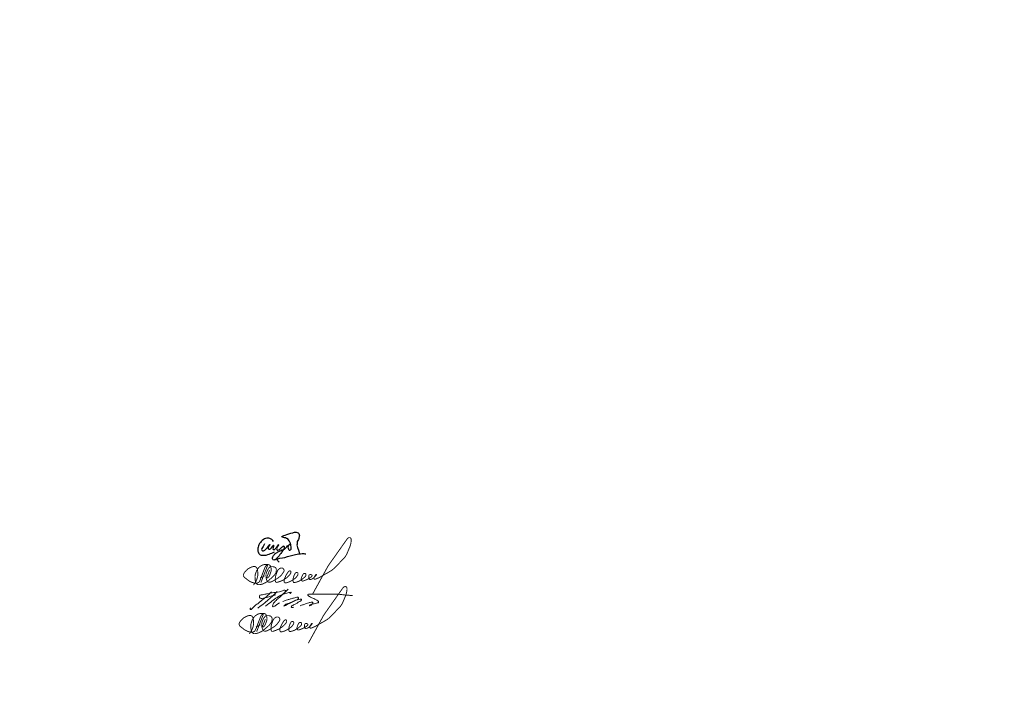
# Model space of a CAD drawing. Header units: millimetres. Extents: x 0 to 420, y 0 to 297.
# Tile 3 of 4: x 226 to 420, y 0 to 136. Entities that reach past the tile are written whole.
import ezdxf

# ---------------------------------------------------------------- set-up
doc = ezdxf.new("R2010")
doc.units = ezdxf.units.MM
doc.linetypes.add('K5LT32770', pattern=[0])
doc.linetypes.add('K5LT_THIN', pattern=[0])
doc.layers.add('Системный слой', color=7, linetype='Continuous')

# ---------------------------------------------------------------- blocks, each defined once
blk = doc.blocks.new('U12')
at = {"layer": 'Системный слой', "color": 7, "linetype": 'K5LT32770', "lineweight": 30}
for points, knots in [([(275.65, 32.93), (275.57, 33.09), (275.48, 33.21), (275.36, 33.31), (275.2, 33.45), (274.97, 33.53), (274.76, 33.56), (274.48, 33.61), (274.15, 33.55), (273.89, 33.44), (273.57, 33.3), (273.29, 33), (273.07, 32.72), (272.87, 32.45), (272.69, 32.12), (272.62, 31.79), (272.56, 31.54), (272.53, 31.26), (272.58, 31.02), (272.63, 30.8), (272.71, 30.53), (272.87, 30.39), (273.04, 30.24), (273.35, 30.22), (273.59, 30.2), (274, 30.16), (274.44, 30.3), (274.83, 30.43), (275.18, 30.55), (275.52, 30.71), (275.84, 30.91)], [0, 0, 0, 0, 1, 1, 1, 2, 2, 2, 3, 3, 3, 4, 4, 4, 5, 5, 5, 6, 6, 6, 7, 7, 7, 8, 8, 8, 9, 9, 9, 10, 10, 10, 10]), ([(273.91, 32.44), (273.83, 32.26), (273.73, 32.09), (273.63, 31.92), (273.54, 31.79), (273.39, 31.68), (273.35, 31.54), (273.32, 31.44), (273.3, 31.3), (273.34, 31.21), (273.37, 31.15), (273.43, 31.07), (273.49, 31.05), (273.59, 31), (273.74, 31.07), (273.85, 31.11), (274, 31.18), (274.1, 31.35), (274.22, 31.48), (274.5, 31.76), (275.09, 32.48), (275, 32.35), (274.97, 32.3), (274.75, 32.1), (274.69, 31.94), (274.64, 31.82), (274.56, 31.67), (274.6, 31.56), (274.63, 31.5), (274.7, 31.42), (274.76, 31.39), (274.85, 31.36), (274.98, 31.43), (275.08, 31.48), (275.36, 31.6), (275.63, 32.32), (275.67, 32.22), (275.69, 32.16), (275.58, 31.84), (275.57, 31.65), (275.57, 31.54), (275.53, 31.37), (275.59, 31.32), (275.65, 31.28), (275.82, 31.32), (275.91, 31.37), (275.98, 31.41), (276.03, 31.49), (276.09, 31.55), (276.33, 31.78), (276.74, 32.38), (276.73, 32.33), (276.73, 32.3), (276.37, 31.92), (276.32, 31.67), (276.3, 31.56), (276.25, 31.41), (276.3, 31.32), (276.34, 31.26), (276.44, 31.2), (276.5, 31.19), (276.63, 31.16), (276.77, 31.32), (276.89, 31.4), (277.04, 31.51), (277.17, 31.66), (277.31, 31.78), (277.39, 31.84), (277.46, 31.92), (277.55, 31.97), (277.59, 31.99), (277.65, 32.03), (277.69, 32.03), (277.75, 32.02), (277.77, 31.85), (277.77, 31.76), (277.79, 31.58), (277.63, 31.41), (277.54, 31.24), (277.42, 31), (277.26, 30.78), (277.11, 30.56), (276.89, 30.25), (276.69, 29.92), (276.41, 29.67), (276.24, 29.52), (276.08, 29.3), (275.87, 29.27), (275.78, 29.25), (275.65, 29.23), (275.58, 29.28), (275.52, 29.32), (275.49, 29.42), (275.47, 29.5), (275.45, 29.62), (275.48, 29.77), (275.52, 29.89), (275.59, 30.1), (275.75, 30.28), (275.91, 30.43), (276.05, 30.56), (276.22, 30.66), (276.39, 30.76), (276.59, 30.88), (276.8, 30.98), (277.01, 31.08), (277.12, 31.14), (277.23, 31.2), (277.34, 31.25), (277.49, 31.31), (277.68, 31.31), (277.81, 31.4), (277.92, 31.47), (278, 31.59), (278.1, 31.68), (278.33, 31.9), (278.51, 32.22), (278.8, 32.34), (278.84, 32.36), (278.92, 32.39), (278.93, 32.39), (278.94, 32.39), (278.82, 32.32), (278.77, 32.28), (278.72, 32.23), (278.65, 32.19), (278.61, 32.13), (278.54, 32.04), (278.52, 31.9), (278.51, 31.79), (278.51, 31.66), (278.54, 31.53), (278.6, 31.42), (278.64, 31.35), (278.68, 31.26), (278.74, 31.23), (278.82, 31.19), (278.98, 31.23), (279.05, 31.29), (279.13, 31.35), (279.16, 31.49), (279.18, 31.6), (279.21, 31.77), (279.14, 31.95), (279.11, 32.11), (279.08, 32.26), (279.05, 32.41), (278.99, 32.56), (278.93, 32.73), (278.83, 32.89), (278.73, 33.06), (278.66, 33.18), (278.6, 33.35), (278.48, 33.43), (278.42, 33.48), (278.33, 33.5), (278.25, 33.54), (278.12, 33.59), (277.99, 33.63), (277.85, 33.67), (277.72, 33.71), (277.58, 33.74), (277.45, 33.79), (277.38, 33.81), (277.26, 33.83), (277.25, 33.86), (277.24, 33.9), (277.39, 33.95), (277.47, 33.99), (277.61, 34.07), (277.78, 34.12), (277.94, 34.18), (278.43, 34.37), (278.94, 34.55), (279.47, 34.65), (279.69, 34.69), (279.94, 34.79), (280.16, 34.75), (280.28, 34.72), (280.42, 34.68), (280.52, 34.6), (280.62, 34.53), (280.73, 34.43), (280.76, 34.31), (280.8, 34.21), (280.76, 34.08), (280.74, 33.97), (280.72, 33.75), (280.68, 33.53), (280.59, 33.32), (280.53, 33.19), (280.41, 33.08), (280.37, 32.94), (280.34, 32.84), (280.34, 32.73), (280.33, 32.62), (280.32, 32.49), (280.3, 32.35), (280.3, 32.22), (280.31, 32.06), (280.35, 31.9), (280.39, 31.75), (280.42, 31.62), (280.48, 31.5), (280.52, 31.38), (280.56, 31.28), (280.6, 31.18), (280.64, 31.07), (280.67, 30.98), (280.7, 30.89), (280.72, 30.8), (280.73, 30.7), (280.73, 30.61), (280.72, 30.52)], [0, 0, 0, 0, 1, 1, 1, 2, 2, 2, 3, 3, 3, 4, 4, 4, 5, 5, 5, 6, 6, 6, 7, 7, 7, 8, 8, 8, 9, 9, 9, 10, 10, 10, 11, 11, 11, 12, 12, 12, 13, 13, 13, 14, 14, 14, 15, 15, 15, 16, 16, 16, 17, 17, 17, 18, 18, 18, 19, 19, 19, 20, 20, 20, 21, 21, 21, 22, 22, 22, 23, 23, 23, 24, 24, 24, 25, 25, 25, 26, 26, 26, 27, 27, 27, 28, 28, 28, 29, 29, 29, 30, 30, 30, 31, 31, 31, 32, 32, 32, 33, 33, 33, 34, 34, 34, 35, 35, 35, 36, 36, 36, 37, 37, 37, 38, 38, 38, 39, 39, 39, 40, 40, 40, 41, 41, 41, 42, 42, 42, 43, 43, 43, 44, 44, 44, 45, 45, 45, 46, 46, 46, 47, 47, 47, 48, 48, 48, 49, 49, 49, 50, 50, 50, 51, 51, 51, 52, 52, 52, 53, 53, 53, 54, 54, 54, 55, 55, 55, 56, 56, 56, 57, 57, 57, 58, 58, 58, 59, 59, 59, 60, 60, 60, 61, 61, 61, 62, 62, 62, 63, 63, 63, 64, 64, 64, 65, 65, 65, 66, 66, 66, 67, 67, 67, 68, 68, 68, 69, 69, 69, 70, 70, 70, 71, 71, 71, 71]), ([(276.81, 28.85), (276.57, 29.02), (276.43, 29.17), (276.38, 29.3), (276.25, 29.61), (277.38, 29.63), (277.89, 29.78), (278.58, 29.98), (279.28, 30.2), (279.98, 30.33), (280.42, 30.42), (280.86, 30.53), (281.3, 30.54), (281.55, 30.54), (281.79, 30.52), (282.04, 30.49)], [0, 0, 0, 0, 1, 1, 1, 2, 2, 2, 3, 3, 3, 4, 4, 4, 5, 5, 5, 5])]:
    blk.add_open_spline(points, degree=3, knots=knots, dxfattribs=at)
blk = doc.blocks.new('U13')
at = {"layer": 'Системный слой', "color": 7, "linetype": 'K5LT_THIN', "const_width": 0.18}
for points in [[(274.05, 17.59), (273.67, 16.63), (273.59, 16.45), (273.53, 16.24), (273.53, 16.16), (273.53, 16.09), (273.58, 16.06), (273.69, 16.07), (273.8, 16.18), (273.95, 16.35), (274.02, 16.49), (274.07, 16.6), (274.34, 17.37), (274.38, 17.64), (274.36, 17.91), (274.29, 18.28), (274.21, 18.45), (274.09, 18.59), (273.91, 18.68), (273.61, 18.72), (273.32, 18.72), (273, 18.7), (272.7, 18.63), (272.51, 18.55), (272.24, 18.37), (271.95, 18.16), (271.8, 17.98), (271.62, 17.68), (271.46, 17.41), (271.32, 17.02), (271.22, 16.69), (271.18, 16.35), (271.2, 15.84), (271.25, 15.4), (271.36, 15.03), (271.48, 14.89), (271.67, 14.77), (271.85, 14.73), (272.01, 14.73), (272.26, 14.77), (272.54, 14.83), (272.77, 14.9), (272.95, 14.99), (273.21, 15.11), (273.53, 15.3), (273.64, 15.39), (273.74, 15.48), (273.95, 15.65), (274.58, 16.18), (274.82, 16.41), (275.05, 16.68), (275.25, 16.97), (275.33, 17.16), (275.37, 17.41), (275.39, 17.66), (275.37, 17.82), (275.32, 17.98), (275.19, 18.12), (275.05, 18.21), (274.84, 18.26), (274.7, 18.28), (274.43, 18.28), (274.3, 18.28), (274.26, 18.28), (274.21, 18.27), (274.17, 18.25), (274.12, 18.23), (274.09, 18.2), (274, 18.12), (273.93, 18.03), (273.82, 17.89), (273.71, 17.73), (273.62, 17.56), (273.54, 17.39), (273.43, 17.08), (273.36, 16.84), (273.33, 16.59), (273.35, 16.15), (273.4, 15.93), (273.48, 15.67), (273.55, 15.52), (273.63, 15.42), (273.69, 15.33), (273.74, 15.29), (273.82, 15.25), (273.86, 15.24), (273.94, 15.22), (274.01, 15.22), (274.12, 15.22), (274.23, 15.25), (274.41, 15.3), (274.99, 15.6), (275.81, 16.11), (276.1, 16.35), (276.3, 16.55), (276.54, 16.83), (276.76, 17.15), (276.88, 17.36), (276.9, 17.41), (276.92, 17.48), (276.91, 17.56), (276.9, 17.63), (276.88, 17.72), (276.83, 17.81), (276.79, 17.87), (276.7, 17.95), (276.64, 17.98), (276.55, 18.01), (276.48, 18.02), (276.39, 18.02), (276.27, 18.01), (276.18, 17.98), (276.1, 17.95), (276.03, 17.91), (275.89, 17.81), (275.76, 17.69), (275.68, 17.58), (275.63, 17.48), (275.51, 17.23), (275.43, 16.98), (275.28, 16.57), (275.22, 16.3), (275.18, 16.03), (275.17, 15.7), (275.18, 15.55), (275.2, 15.42), (275.23, 15.33), (275.26, 15.28), (275.3, 15.23), (275.34, 15.2), (275.4, 15.19), (275.48, 15.18), (275.57, 15.2), (276.12, 15.37), (276.73, 15.64), (277.51, 16.16), (277.75, 16.38), (277.98, 16.63), (278.19, 16.92), (278.26, 17.1), (278.26, 17.23), (278.26, 17.29), (278.25, 17.34), (278.24, 17.36), (278.22, 17.39), (278.18, 17.42), (278.14, 17.45), (278.11, 17.46), (278.07, 17.47), (278, 17.46), (277.93, 17.43), (277.86, 17.39), (277.8, 17.34), (277.73, 17.25), (277.62, 17.1), (277.5, 16.91), (277.38, 16.73), (277.27, 16.5), (277.14, 16.22), (277.03, 15.98), (276.97, 15.81), (276.93, 15.57), (276.93, 15.38), (276.95, 15.21), (276.98, 15.18), (277.04, 15.12), (277.08, 15.1), (277.14, 15.08), (277.22, 15.08), (277.33, 15.09), (277.44, 15.12), (277.93, 15.28), (278.26, 15.44), (278.76, 15.74), (279.09, 15.98), (279.26, 16.14), (279.42, 16.33), (279.57, 16.55), (279.64, 16.69), (279.66, 16.82), (279.67, 16.91), (279.66, 16.96), (279.64, 17.02), (279.6, 17.07), (279.53, 17.12), (279.48, 17.13), (279.39, 17.13), (279.33, 17.13), (279.26, 17.1), (279.21, 17.07), (279.17, 17.04), (279.11, 16.97), (279.05, 16.87), (278.98, 16.73), (278.87, 16.5), (278.81, 16.33), (278.74, 16.09), (278.71, 15.83), (278.68, 15.6), (278.69, 15.46), (278.7, 15.39), (278.72, 15.33), (278.74, 15.28), (278.75, 15.23), (278.8, 15.18), (278.92, 15.15), (279.09, 15.17), (279.51, 15.28), (279.82, 15.41), (280.36, 15.71), (280.66, 15.94), (280.91, 16.17), (281.14, 16.38), (281.21, 16.51), (281.22, 16.72), (281.21, 16.82), (281.19, 16.87), (281.13, 16.92), (281.02, 16.94), (280.93, 16.95), (280.86, 16.94), (280.79, 16.92), (280.74, 16.89), (280.68, 16.81), (280.6, 16.69), (280.49, 16.48), (280.4, 16.25), (280.35, 16.08), (280.3, 15.92), (280.28, 15.78), (280.28, 15.72), (280.29, 15.65), (280.32, 15.61), (280.4, 15.52), (280.48, 15.46), (280.56, 15.44), (280.73, 15.47), (280.99, 15.57), (281.43, 15.75), (281.77, 15.91), (282.04, 16.08), (282.25, 16.23), (282.41, 16.38), (282.46, 16.47), (282.46, 16.54), (282.42, 16.61), (282.38, 16.65), (282.31, 16.69), (282.22, 16.72), (282.11, 16.73), (282.04, 16.72), (281.98, 16.72), (281.91, 16.68), (281.83, 16.57), (281.8, 16.49), (281.78, 16.37), (281.78, 16.27), (281.8, 16.13), (281.81, 15.99), (281.84, 15.91), (281.86, 15.84), (281.89, 15.81), (281.92, 15.78), (281.99, 15.77), (282.13, 15.77), (282.28, 15.79), (282.44, 15.87), (282.58, 15.96), (282.76, 16.08), (282.92, 16.22), (283.07, 16.36), (283.26, 16.6), (283.29, 16.66), (283.31, 16.73), (283.28, 16.76), (283.23, 16.75), (283.18, 16.72), (283.11, 16.62), (283, 16.45), (282.88, 16.24), (282.84, 16.15), (282.82, 16), (282.83, 15.93), (282.86, 15.88), (282.88, 15.84), (282.92, 15.81), (282.96, 15.8), (283.03, 15.8), (283.1, 15.82), (283.38, 15.93), (283.9, 16.16), (284.55, 16.54), (285.72, 17.19), (286.34, 17.57), (286.75, 17.91), (287.35, 18.49), (288.04, 19.24), (288.89, 20.11), (289.27, 20.71), (289.74, 21.83), (289.95, 22.32), (290.08, 22.8), (290.16, 23.2), (290.18, 23.51), (290.18, 23.65), (290.14, 23.82), (290.06, 23.95), (289.93, 24.01), (289.79, 24.02), (289.69, 24), (289.6, 23.97), (289.48, 23.87), (289.4, 23.78), (289.23, 23.56), (286.51, 19.71), (286, 18.98), (285.54, 18.31), (282.55, 12.86)], [(273.66, 18.55), (273.48, 18.54), (273.41, 18.5), (273.27, 18.38), (273.14, 18.12), (272.74, 17.11), (272.24, 15.78), (272.04, 15.35), (271.91, 15.19), (271.6, 15.03), (271.46, 15), (271.25, 15), (270.99, 15.05), (270.74, 15.13), (270.45, 15.24), (270.21, 15.36), (269.99, 15.46), (269.79, 15.61), (269.59, 15.78), (269.37, 15.96), (269.14, 16.12), (268.99, 16.28), (268.92, 16.4), (268.87, 16.55), (268.88, 16.71), (268.94, 16.9), (269.06, 17.1), (269.4, 17.5), (269.72, 17.8), (270.08, 18.03), (270.52, 18.22), (270.8, 18.3), (270.98, 18.33), (271.07, 18.32), (271.17, 18.3), (271.31, 18.24), (271.42, 18.17), (271.53, 18.03), (271.63, 17.8), (271.69, 17.42), (271.72, 17.13), (271.74, 16.74), (271.72, 16.53), (271.66, 16.27), (271.58, 15.95), (271.49, 15.72), (271.34, 15.36), (271.21, 15.13), (270.89, 14.68)], [(273.66, 18.55), (272.34, 15.13)], [(272.17, 16.04), (273.08, 16.48)]]:
    blk.add_lwpolyline(points, dxfattribs=at)
blk = doc.blocks.new('U14')
at = {"layer": 'Системный слой', "color": 7, "linetype": 'K5LT_THIN', "lineweight": 18}
blk.add_arc((253.28, 46.09), 32.63, 306.1798, 315.028, dxfattribs=at)
for points, knots in [([(276.12, 22.38), (275.59, 22.24), (274.69, 22), (273.69, 21.69), (273.04, 21.69), (272.81, 22), (272.95, 22.34), (273.35, 22.37), (273.83, 22.51), (274.66, 22.63), (275.82, 22.95), (276.94, 22.83), (277.88, 23.46), (278.15, 23.11), (278.01, 23.06), (277.91, 23.02)], [0, 0, 0, 0, 1.640413, 2.788647, 3.181003, 3.475016, 3.785471, 4.050237, 4.604416, 5.320544, 6.566646, 8.105837, 8.942503, 9.016001, 9.262776, 9.262776, 9.262776, 9.262776]), ([(278.55, 23.5), (278.26, 23.21), (277.67, 22.64), (277.06, 22.1), (276.75, 21.82)], [0, 0, 0, 0, 1.224779, 2.458686, 2.458686, 2.458686, 2.458686]), ([(271.12, 19.82), (271.1, 19.78), (271.07, 19.71), (271.02, 19.57), (271.2, 19.43), (271.53, 19.74), (271.88, 20.18), (272.53, 20.61), (273.19, 21.19), (273.92, 21.76), (274.65, 22.37), (275.07, 22.79), (275.26, 22.99)], [0, 0, 0, 0, 0.113653, 0.254015, 0.376707, 0.660679, 1.362779, 2.210229, 2.931504, 4.015017, 4.972839, 5.797245, 5.797245, 5.797245, 5.797245]), ([(274.11, 20.14), (274.52, 20.48), (275.27, 21.1), (276.35, 21.87), (277.31, 22.49), (278.26, 22.68), (278.82, 22.88), (279.11, 22.93), (279.16, 22.9), (279.17, 22.82), (279.06, 22.75), (278.99, 22.67), (278.94, 22.61), (278.93, 22.59)], [0, 0, 0, 0, 1.600081, 2.884789, 3.999168, 4.989608, 5.748814, 5.808954, 5.844678, 5.9081, 6.008557, 6.193433, 6.246811, 6.246811, 6.246811, 6.246811]), ([(276.66, 21.79), (276.44, 21.56), (276.06, 21.18), (275.62, 20.7), (275.25, 19.65), (276.17, 20.31), (276.87, 20.82)], [0, 0, 0, 0, 0.943722, 1.596659, 2.060412, 3.620108, 3.620108, 3.620108, 3.620108]), ([(277.48, 21.09), (277.79, 21.2), (278.3, 21.38), (279.02, 21.59), (279.58, 21.73), (280.04, 21.88), (280.38, 21.96), (280.67, 21.81), (280.46, 21.48), (279.93, 21.24), (279.02, 20.72), (278.44, 20.57), (277.63, 20.07), (278.1, 20.65), (278.77, 20.69), (279.82, 21.27), (280.5, 21.52), (281.32, 21.59), (281.06, 21.11), (280.62, 21.06), (280.23, 20.59), (279.68, 20.46), (279.36, 20.25), (279.13, 20.06), (279.35, 19.8), (279.56, 19.87), (279.71, 19.93)], [0, 0, 0, 0, 0.990963, 1.623035, 2.227872, 2.723593, 3.088374, 3.278162, 3.505494, 3.99811, 5.147713, 6.302849, 6.633495, 6.869523, 7.817376, 8.903985, 10.181806, 10.436559, 10.772489, 11.221547, 11.804027, 12.456012, 12.832551, 13.028922, 13.203282, 13.634223, 13.634223, 13.634223, 13.634223]), ([(280.93, 20.2), (281.13, 20.29), (281.52, 20.46), (282.08, 20.65), (282.69, 20.85), (283.04, 20.9), (283.42, 20.99), (283.44, 20.82), (283.24, 20.71), (283.17, 20.43), (283.02, 20.28), (282.71, 20.18), (282.86, 20.4), (283.07, 20.45), (283.36, 20.59), (283.74, 20.62), (284.09, 20.75), (284.35, 20.81), (284.59, 20.83), (284.54, 21.08), (284.37, 21.27), (284.02, 21.41), (283.66, 21.64), (283.26, 21.79), (282.95, 21.96), (282.67, 22.08), (282.5, 22.21), (282.38, 22.34), (282.47, 22.53), (282.8, 22.49), (283.25, 22.54), (284.47, 22.5), (285.87, 22.57), (287.35, 22.48), (288.31, 22.54), (289.12, 22.44), (289.87, 22.33), (290.46, 22.33), (290.94, 22.27), (291.17, 22.25), (291.28, 22.24)], [0, 0, 0, 0, 0.64163, 1.29356, 1.794076, 2.471833, 2.611863, 2.671968, 2.913963, 3.1978, 3.472127, 3.65366, 3.783753, 4.022062, 4.337011, 4.71493, 5.169515, 5.417604, 5.569151, 5.768386, 5.982635, 6.339042, 6.859114, 7.263983, 7.608077, 7.940186, 8.151131, 8.270542, 8.429415, 8.641048, 9.147181, 9.852258, 12.263923, 13.365611, 14.28805, 15.131885, 15.811435, 16.555968, 16.916296, 17.247859, 17.247859, 17.247859, 17.247859])]:
    blk.add_open_spline(points, degree=3, knots=knots, dxfattribs=at)
blk = doc.blocks.new('U15')
at = {"layer": 'Системный слой', "color": 7, "linetype": 'K5LT_THIN', "const_width": 0.18}
for points in [[(274.89, 27.26), (274.51, 26.29), (274.43, 26.11), (274.37, 25.91), (274.36, 25.83), (274.37, 25.76), (274.42, 25.72), (274.53, 25.74), (274.64, 25.84), (274.79, 26.01), (274.86, 26.15), (274.91, 26.26), (275.18, 27.03), (275.21, 27.3), (275.2, 27.58), (275.13, 27.95), (275.05, 28.11), (274.92, 28.25), (274.74, 28.34), (274.44, 28.38), (274.16, 28.38), (273.84, 28.36), (273.54, 28.29), (273.35, 28.21), (273.08, 28.04), (272.79, 27.82), (272.64, 27.64), (272.45, 27.34), (272.3, 27.07), (272.16, 26.69), (272.05, 26.35), (272.01, 26.01), (272.04, 25.5), (272.08, 25.06), (272.2, 24.7), (272.32, 24.56), (272.51, 24.44), (272.69, 24.39), (272.84, 24.39), (273.1, 24.43), (273.38, 24.49), (273.61, 24.56), (273.79, 24.66), (274.04, 24.77), (274.37, 24.97), (274.48, 25.05), (274.58, 25.14), (274.79, 25.31), (275.42, 25.84), (275.65, 26.07), (275.89, 26.35), (276.09, 26.64), (276.17, 26.82), (276.21, 27.08), (276.23, 27.32), (276.2, 27.48), (276.16, 27.65), (276.03, 27.78), (275.88, 27.87), (275.68, 27.92), (275.54, 27.95), (275.27, 27.95), (275.14, 27.95), (275.1, 27.94), (275.04, 27.93), (275, 27.92), (274.95, 27.89), (274.92, 27.86), (274.84, 27.78), (274.77, 27.7), (274.65, 27.56), (274.55, 27.4), (274.46, 27.22), (274.38, 27.05), (274.27, 26.74), (274.19, 26.51), (274.17, 26.26), (274.19, 25.81), (274.24, 25.59), (274.31, 25.33), (274.39, 25.18), (274.46, 25.08), (274.53, 25), (274.58, 24.95), (274.65, 24.91), (274.7, 24.9), (274.78, 24.88), (274.85, 24.88), (274.96, 24.88), (275.07, 24.91), (275.25, 24.97), (275.82, 25.26), (276.65, 25.78), (276.94, 26.02), (277.14, 26.21), (277.38, 26.49), (277.6, 26.81), (277.72, 27.02), (277.74, 27.07), (277.75, 27.15), (277.75, 27.22), (277.74, 27.29), (277.71, 27.38), (277.67, 27.48), (277.62, 27.53), (277.53, 27.61), (277.47, 27.65), (277.39, 27.68), (277.31, 27.68), (277.23, 27.68), (277.11, 27.67), (277.02, 27.65), (276.93, 27.61), (276.86, 27.57), (276.73, 27.47), (276.6, 27.35), (276.52, 27.25), (276.46, 27.14), (276.35, 26.89), (276.27, 26.64), (276.12, 26.23), (276.06, 25.96), (276.02, 25.7), (276.01, 25.36), (276.01, 25.21), (276.04, 25.08), (276.07, 24.99), (276.09, 24.94), (276.14, 24.89), (276.18, 24.86), (276.23, 24.85), (276.31, 24.85), (276.41, 24.86), (276.96, 25.03), (277.56, 25.3), (278.35, 25.82), (278.59, 26.05), (278.81, 26.29), (279.03, 26.58), (279.1, 26.77), (279.1, 26.89), (279.1, 26.95), (279.09, 27), (279.08, 27.03), (279.05, 27.05), (279.02, 27.09), (278.98, 27.11), (278.94, 27.13), (278.91, 27.13), (278.84, 27.12), (278.77, 27.1), (278.7, 27.06), (278.64, 27), (278.57, 26.91), (278.46, 26.76), (278.34, 26.58), (278.22, 26.39), (278.1, 26.16), (277.98, 25.89), (277.86, 25.64), (277.81, 25.47), (277.77, 25.24), (277.77, 25.05), (277.79, 24.88), (277.82, 24.84), (277.87, 24.79), (277.91, 24.76), (277.98, 24.74), (278.06, 24.74), (278.17, 24.75), (278.28, 24.79), (278.77, 24.95), (279.1, 25.11), (279.59, 25.4), (279.92, 25.64), (280.1, 25.8), (280.25, 25.99), (280.4, 26.21), (280.48, 26.35), (280.5, 26.48), (280.51, 26.57), (280.5, 26.63), (280.48, 26.68), (280.43, 26.74), (280.36, 26.78), (280.32, 26.79), (280.23, 26.79), (280.17, 26.79), (280.1, 26.77), (280.04, 26.73), (280, 26.7), (279.95, 26.63), (279.89, 26.53), (279.82, 26.39), (279.71, 26.16), (279.65, 26), (279.58, 25.76), (279.55, 25.49), (279.52, 25.26), (279.52, 25.13), (279.54, 25.05), (279.55, 24.99), (279.57, 24.94), (279.59, 24.89), (279.63, 24.84), (279.75, 24.81), (279.93, 24.84), (280.35, 24.95), (280.65, 25.07), (281.19, 25.37), (281.5, 25.61), (281.75, 25.83), (281.97, 26.04), (282.04, 26.18), (282.06, 26.39), (282.05, 26.48), (282.02, 26.53), (281.97, 26.58), (281.86, 26.6), (281.77, 26.61), (281.69, 26.61), (281.63, 26.58), (281.58, 26.55), (281.52, 26.47), (281.44, 26.35), (281.33, 26.14), (281.24, 25.91), (281.19, 25.74), (281.14, 25.58), (281.12, 25.44), (281.12, 25.38), (281.13, 25.31), (281.16, 25.27), (281.24, 25.18), (281.32, 25.12), (281.4, 25.1), (281.57, 25.13), (281.83, 25.23), (282.27, 25.41), (282.61, 25.57), (282.87, 25.74), (283.09, 25.9), (283.25, 26.04), (283.29, 26.14), (283.29, 26.2), (283.26, 26.27), (283.22, 26.31), (283.15, 26.35), (283.06, 26.38), (282.95, 26.39), (282.87, 26.38), (282.82, 26.38), (282.74, 26.34), (282.66, 26.23), (282.64, 26.15), (282.62, 26.04), (282.62, 25.94), (282.64, 25.79), (282.65, 25.66), (282.67, 25.57), (282.69, 25.51), (282.73, 25.47), (282.76, 25.44), (282.82, 25.43), (282.97, 25.43), (283.12, 25.45), (283.28, 25.53), (283.42, 25.62), (283.6, 25.75), (283.76, 25.89), (283.91, 26.03), (284.1, 26.27), (284.13, 26.32), (284.14, 26.39), (284.12, 26.42), (284.07, 26.42), (284.02, 26.38), (283.95, 26.29), (283.83, 26.11), (283.72, 25.91), (283.67, 25.81), (283.66, 25.66), (283.67, 25.59), (283.7, 25.54), (283.72, 25.5), (283.76, 25.48), (283.8, 25.46), (283.86, 25.46), (283.93, 25.48), (284.22, 25.59), (284.74, 25.82), (285.39, 26.21), (286.56, 26.86), (287.18, 27.24), (287.59, 27.57), (288.18, 28.15), (288.88, 28.9), (289.73, 29.77), (290.11, 30.37), (290.58, 31.49), (290.79, 31.98), (290.92, 32.46), (290.99, 32.86), (291.02, 33.17), (291.02, 33.31), (290.98, 33.48), (290.9, 33.62), (290.77, 33.67), (290.62, 33.68), (290.53, 33.67), (290.44, 33.63), (290.32, 33.53), (290.23, 33.45), (290.07, 33.22), (287.35, 29.37), (286.83, 28.65), (286.38, 27.97), (283.38, 22.53)], [(274.5, 28.22), (274.32, 28.2), (274.25, 28.17), (274.11, 28.04), (273.97, 27.79), (273.58, 26.77), (273.08, 25.44), (272.88, 25.01), (272.75, 24.86), (272.44, 24.69), (272.3, 24.66), (272.09, 24.66), (271.83, 24.72), (271.57, 24.8), (271.28, 24.91), (271.05, 25.02), (270.83, 25.13), (270.63, 25.28), (270.42, 25.45), (270.21, 25.62), (269.98, 25.79), (269.83, 25.94), (269.75, 26.06), (269.71, 26.21), (269.71, 26.37), (269.78, 26.56), (269.9, 26.76), (270.24, 27.17), (270.56, 27.47), (270.92, 27.69), (271.35, 27.88), (271.64, 27.97), (271.82, 27.99), (271.91, 27.99), (272.01, 27.97), (272.15, 27.9), (272.25, 27.83), (272.36, 27.7), (272.47, 27.46), (272.53, 27.09), (272.56, 26.79), (272.57, 26.41), (272.56, 26.2), (272.5, 25.93), (272.41, 25.61), (272.33, 25.38), (272.18, 25.02), (272.05, 24.79), (271.72, 24.34)], [(274.5, 28.21), (273.17, 24.8)], [(273, 25.7), (273.91, 26.14)]]:
    blk.add_lwpolyline(points, dxfattribs=at)

msp = doc.modelspace()

# ---------------------------------------------------------------- block references
at = {"layer": 'Системный слой'}
for name in ['U15', 'U12', 'U13', 'U14']:
    msp.add_blockref(name, (0, 0), dxfattribs=at)

doc.saveas('drawing.dxf')
